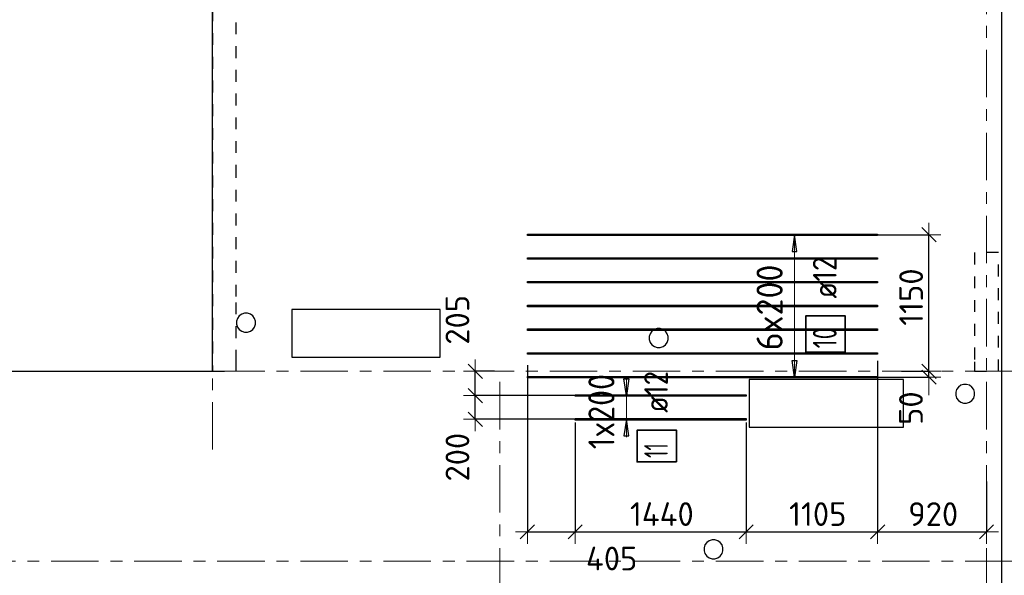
# Model space of a CAD drawing. Header units: metres. Extents: x -38 to 97, y -15 to 21.
# Tile 5 of 184: x 24.41 to 32.7, y 7.28 to 11.96. Entities that reach past the tile are written whole.
import ezdxf

# ---------------------------------------------------------------- set-up
doc = ezdxf.new("R2010")
doc.units = ezdxf.units.M
doc.header["$PDMODE"] = 65
for name, pattern in [('______11', [0.5, 0.4, -0.05, 0, -0.05]), ('______2', [0.0405, 0.03, -0.0105]), ('______5', [1.1, 0.8, -0.1, 0.1, -0.1])]:
    doc.linetypes.add(name, pattern=pattern)
for name, color, linetype, lineweight in [('XR$1$Осевая линия (1)', 7, '______5', 13), ('XR$5$Перекрытие (1)', 7, 'Continuous', 35), ('XR$5$Размерная линия (1)', 7, 'Continuous', 13)]:
    doc.layers.add(name, color=color, linetype=linetype, lineweight=lineweight)
doc.layers.add('XR$5$Арм.стержн.Доп. Арм верхн.зоны Х', color=7, linetype='Continuous', lineweight=35, true_color=0x8c8cff)
doc.layers.add('XR$7$Стена_ бетон несущ.', color=7, linetype='Continuous', lineweight=70, true_color=0xb4b496)
doc.styles.add('ISOCPEUR', font='txt')
doc.dimstyles.new('DIMSTYLE_3', dxfattribs={"dimtxt": 0.2, "dimasz": 0.2, "dimexe": 0, "dimexo": 0, "dimgap": 0.1, "dimtad": 2, "dimdec": 0, "dimlfac": 1000, "dimrnd": 5, "dimzin": 12, "dimdsep": 46, "dimtxsty": 'ISOCPEUR', "dimblk1": 'ALL_ML_STRICH', "dimblk2": 'ALL_ML_STRICH', "dimsah": 1, "dimcen": 0, "dimclrd": 7, "dimclre": 256, "dimclrt": 7, "dimadec": 0, "dimazin": 0, "dimtfac": 1, "dimtdec": 0, "dimtix": 1, "dimtmove": 2, "dimatfit": 3, "dimfxl": 0, "dimtzin": 0, "dimlwd": 0, "dimlwe": -3, "dimarcsym": 0})
doc.dimstyles.new('DIMSTYLE_36', dxfattribs={"dimtxt": 0.2, "dimasz": 0.2, "dimexe": 0, "dimexo": 0, "dimgap": 0.1, "dimtad": 0, "dimdec": 0, "dimlfac": 1000, "dimrnd": 5, "dimzin": 12, "dimdsep": 46, "dimtxsty": 'ISOCPEUR', "dimblk1": 'ALL_ML_STRICH', "dimblk2": 'ALL_ML_STRICH', "dimsah": 1, "dimcen": 0, "dimclrd": 7, "dimclre": 256, "dimclrt": 7, "dimadec": 0, "dimazin": 0, "dimtfac": 1, "dimtdec": 0, "dimtix": 1, "dimtmove": 2, "dimatfit": 3, "dimfxl": 0, "dimtvp": 1.2, "dimtzin": 0, "dimlwd": 0, "dimlwe": -3, "dimarcsym": 0})
doc.dimstyles.new('DIMSTYLE_37', dxfattribs={"dimtxt": 0.2, "dimasz": 0.2, "dimexe": 0, "dimexo": 0, "dimgap": 0.1, "dimtad": 2, "dimdec": 0, "dimlfac": 1000, "dimrnd": 5, "dimzin": 12, "dimdsep": 46, "dimtxsty": 'ISOCPEUR', "dimblk1": 'ALL_ML_STRICH', "dimblk2": 'ALL_ML_STRICH', "dimsah": 1, "dimcen": 0, "dimclrd": 7, "dimclre": 256, "dimclrt": 7, "dimadec": 0, "dimazin": 0, "dimtfac": 1, "dimtdec": 0, "dimtix": 1, "dimtmove": 2, "dimatfit": 3, "dimfxl": 0, "dimtvp": 1.2, "dimtzin": 0, "dimlwd": 0, "dimlwe": -3, "dimarcsym": 0})

# ---------------------------------------------------------------- blocks, each defined once
blk = doc.blocks.new('ALL_ML_STRICH')
at = {"color": 0, "linetype": 'ByBlock', "lineweight": -2}
for p, q in [((0, -0.5), (0, 0.5)), ((-1, 0), (0.5, 0)), ((-0.3, -0.3), (0.3, 0.3))]:
    blk.add_line(p, q, dxfattribs=at)
blk = doc.blocks.new('*D580')
at = {"layer": 'DEFPOINTS', "color": 7, "linetype": 'Continuous', "lineweight": 13, "transparency": 33554687}
for p in [(28.6821, 9.0707), (29.085, 8.5883), (28.6821, 7.6467)]:
    blk.add_point(p, dxfattribs=at)
at = {"layer": 'XR$5$Размерная линия (1)', "color": 9, "linetype": 'Continuous', "lineweight": -2, "true_color": 0xc7c7c7, "transparency": 33554687}
for p, q in [((28.6821, 9.0507), (28.6821, 7.6467)), ((29.085, 8.5683), (29.085, 7.6467))]:
    blk.add_line(p, q, dxfattribs=at)
at = {"layer": 'XR$5$Размерная линия (1)', "color": 7, "linetype": 'Continuous', "lineweight": -2, "transparency": 33554687}
blk.add_line((28.6821, 7.6467), (29.085, 7.6467), dxfattribs=at)
at = {"layer": 'XR$5$Размерная линия (1)', "color": 7, "linetype": 'Continuous', "lineweight": 13, "transparency": 33554687, "xscale": 0.2, "yscale": 0.2, "zscale": 0.2, "rotation": 180}
blk.add_blockref('ALL_ML_STRICH', (28.6821, 7.6467), dxfattribs=at)
at = {"layer": 'XR$5$Размерная линия (1)', "color": 7, "linetype": 'Continuous', "lineweight": 13, "transparency": 33554687, "xscale": 0.2, "yscale": 0.2, "zscale": 0.2}
blk.add_blockref('ALL_ML_STRICH', (29.085, 7.6467), dxfattribs=at)
at = {"layer": 'XR$5$Размерная линия (1)', "color": 7, "linetype": 'Continuous', "lineweight": 13, "transparency": 33554687, "insert": (29.392, 7.4221), "char_height": 0.2, "width": 0.6, "attachment_point": 5, "style": 'ISOCPEUR'}
blk.add_mtext('\\A1;{405}', dxfattribs=at)
blk = doc.blocks.new('*D581')
at = {"layer": 'DEFPOINTS', "color": 7, "linetype": 'Continuous', "lineweight": 13, "transparency": 33554687}
for p in [(29.085, 8.5883), (30.525, 8.5883), (29.085, 7.6467)]:
    blk.add_point(p, dxfattribs=at)
at = {"layer": 'XR$5$Размерная линия (1)', "color": 9, "linetype": 'Continuous', "lineweight": -2, "true_color": 0xc7c7c7, "transparency": 33554687}
for p, q in [((29.085, 8.5683), (29.085, 7.6467)), ((30.525, 8.5683), (30.525, 7.6467))]:
    blk.add_line(p, q, dxfattribs=at)
at = {"layer": 'XR$5$Размерная линия (1)', "color": 7, "linetype": 'Continuous', "lineweight": -2, "transparency": 33554687}
blk.add_line((29.085, 7.6467), (30.525, 7.6467), dxfattribs=at)
at = {"layer": 'XR$5$Размерная линия (1)', "color": 7, "linetype": 'Continuous', "lineweight": 13, "transparency": 33554687, "xscale": 0.2, "yscale": 0.2, "zscale": 0.2, "rotation": 180}
blk.add_blockref('ALL_ML_STRICH', (29.085, 7.6467), dxfattribs=at)
at = {"layer": 'XR$5$Размерная линия (1)', "color": 7, "linetype": 'Continuous', "lineweight": 13, "transparency": 33554687, "xscale": 0.2, "yscale": 0.2, "zscale": 0.2}
blk.add_blockref('ALL_ML_STRICH', (30.525, 7.6467), dxfattribs=at)
at = {"layer": 'XR$5$Размерная линия (1)', "color": 7, "linetype": 'Continuous', "lineweight": 13, "transparency": 33554687, "insert": (29.815, 7.7967), "char_height": 0.2, "width": 0.8, "attachment_point": 5, "style": 'ISOCPEUR'}
blk.add_mtext('\\A1;{1440}', dxfattribs=at)
blk = doc.blocks.new('*D582')
at = {"layer": 'DEFPOINTS', "color": 7, "linetype": 'Continuous', "lineweight": 13, "transparency": 33554687}
for p in [(31.6321, 9.1079), (30.525, 8.5883), (30.525, 7.6467)]:
    blk.add_point(p, dxfattribs=at)
at = {"layer": 'XR$5$Размерная линия (1)', "color": 9, "linetype": 'Continuous', "lineweight": -2, "true_color": 0xc7c7c7, "transparency": 33554687}
for p, q in [((31.6321, 9.0879), (31.6321, 7.6467)), ((30.525, 8.5683), (30.525, 7.6467))]:
    blk.add_line(p, q, dxfattribs=at)
at = {"layer": 'XR$5$Размерная линия (1)', "color": 7, "linetype": 'Continuous', "lineweight": -2, "transparency": 33554687}
blk.add_line((30.525, 7.6467), (31.6321, 7.6467), dxfattribs=at)
at = {"layer": 'XR$5$Размерная линия (1)', "color": 7, "linetype": 'Continuous', "lineweight": 13, "transparency": 33554687, "xscale": 0.2, "yscale": 0.2, "zscale": 0.2, "rotation": 180}
blk.add_blockref('ALL_ML_STRICH', (30.525, 7.6467), dxfattribs=at)
at = {"layer": 'XR$5$Размерная линия (1)', "color": 7, "linetype": 'Continuous', "lineweight": 13, "transparency": 33554687, "xscale": 0.2, "yscale": 0.2, "zscale": 0.2}
blk.add_blockref('ALL_ML_STRICH', (31.6321, 7.6467), dxfattribs=at)
at = {"layer": 'XR$5$Размерная линия (1)', "color": 7, "linetype": 'Continuous', "lineweight": 13, "transparency": 33554687, "insert": (31.1285, 7.7967), "char_height": 0.2, "width": 0.8, "attachment_point": 5, "style": 'ISOCPEUR'}
blk.add_mtext('\\A1;{1105}', dxfattribs=at)
blk = doc.blocks.new('*D583')
at = {"layer": 'DEFPOINTS', "color": 7, "linetype": 'Continuous', "lineweight": 13, "transparency": 33554687}
for p in [(31.6321, 9.1079), (32.55, 8.0907), (31.6321, 7.6467)]:
    blk.add_point(p, dxfattribs=at)
at = {"layer": 'XR$5$Размерная линия (1)', "color": 9, "linetype": 'Continuous', "lineweight": -2, "true_color": 0xc7c7c7, "transparency": 33554687}
for p, q in [((31.6321, 9.0879), (31.6321, 7.6467)), ((32.55, 8.0707), (32.55, 7.6467))]:
    blk.add_line(p, q, dxfattribs=at)
at = {"layer": 'XR$5$Размерная линия (1)', "color": 7, "linetype": 'Continuous', "lineweight": -2, "transparency": 33554687}
blk.add_line((31.6321, 7.6467), (32.55, 7.6467), dxfattribs=at)
at = {"layer": 'XR$5$Размерная линия (1)', "color": 7, "linetype": 'Continuous', "lineweight": 13, "transparency": 33554687, "xscale": 0.2, "yscale": 0.2, "zscale": 0.2, "rotation": 180}
blk.add_blockref('ALL_ML_STRICH', (31.6321, 7.6467), dxfattribs=at)
at = {"layer": 'XR$5$Размерная линия (1)', "color": 7, "linetype": 'Continuous', "lineweight": 13, "transparency": 33554687, "xscale": 0.2, "yscale": 0.2, "zscale": 0.2}
blk.add_blockref('ALL_ML_STRICH', (32.55, 7.6467), dxfattribs=at)
at = {"layer": 'XR$5$Размерная линия (1)', "color": 7, "linetype": 'Continuous', "lineweight": 13, "transparency": 33554687, "insert": (32.101, 7.7967), "char_height": 0.2, "width": 0.6, "attachment_point": 5, "style": 'ISOCPEUR'}
blk.add_mtext('\\A1;{920}', dxfattribs=at)
blk = doc.blocks.new('*D588')
at = {"layer": 'DEFPOINTS', "color": 7, "linetype": 'Continuous', "lineweight": 13, "transparency": 33554687}
for p in [(31.8143, 9), (31.5141, 8.9505), (32.0652, 8.9505)]:
    blk.add_point(p, dxfattribs=at)
at = {"layer": 'XR$5$Размерная линия (1)', "color": 9, "linetype": 'Continuous', "lineweight": -2, "true_color": 0xc7c7c7, "transparency": 33554687}
for p, q in [((31.8343, 9), (32.0652, 9)), ((31.5341, 8.9505), (32.0652, 8.9505))]:
    blk.add_line(p, q, dxfattribs=at)
at = {"layer": 'XR$5$Размерная линия (1)', "color": 7, "linetype": 'Continuous', "lineweight": -2, "transparency": 33554687}
blk.add_line((32.0652, 8.9505), (32.0652, 9), dxfattribs=at)
at = {"layer": 'XR$5$Размерная линия (1)', "color": 7, "linetype": 'Continuous', "lineweight": 13, "transparency": 33554687, "xscale": 0.2, "yscale": 0.2, "zscale": 0.2}
for p, rotation in [((32.0652, 8.9505), 270), ((32.0652, 9), 90)]:
    blk.add_blockref('ALL_ML_STRICH', p, dxfattribs=dict(at, rotation=rotation))
at = {"layer": 'XR$5$Размерная линия (1)', "color": 7, "linetype": 'Continuous', "lineweight": 13, "transparency": 33554687, "insert": (31.9136, 8.6894), "char_height": 0.2, "width": 0.4, "attachment_point": 5, "rotation": 90, "style": 'ISOCPEUR'}
blk.add_mtext('\\A1;{50}', dxfattribs=at)
blk = doc.blocks.new('*D589')
at = {"layer": 'DEFPOINTS', "color": 7, "linetype": 'Continuous', "lineweight": 13, "transparency": 33554687}
for p in [(31.58, 10.1505), (31.8143, 9), (32.0652, 9)]:
    blk.add_point(p, dxfattribs=at)
at = {"layer": 'XR$5$Размерная линия (1)', "color": 9, "linetype": 'Continuous', "lineweight": -2, "true_color": 0xc7c7c7, "transparency": 33554687}
for p, q in [((31.6, 10.1505), (32.0652, 10.1505)), ((31.8343, 9), (32.0652, 9))]:
    blk.add_line(p, q, dxfattribs=at)
at = {"layer": 'XR$5$Размерная линия (1)', "color": 7, "linetype": 'Continuous', "lineweight": -2, "transparency": 33554687}
blk.add_line((32.0652, 9), (32.0652, 10.1505), dxfattribs=at)
at = {"layer": 'XR$5$Размерная линия (1)', "color": 7, "linetype": 'Continuous', "lineweight": 13, "transparency": 33554687, "xscale": 0.2, "yscale": 0.2, "zscale": 0.2}
for p, rotation in [((32.0652, 10.1505), 90), ((32.0652, 9), 270)]:
    blk.add_blockref('ALL_ML_STRICH', p, dxfattribs=dict(at, rotation=rotation))
at = {"layer": 'XR$5$Размерная линия (1)', "color": 7, "linetype": 'Continuous', "lineweight": 13, "transparency": 33554687, "insert": (31.9152, 9.6253), "char_height": 0.2, "width": 0.8, "attachment_point": 5, "rotation": 90, "style": 'ISOCPEUR'}
blk.add_mtext('\\A1;{1150}', dxfattribs=at)
blk = doc.blocks.new('*D590')
at = {"layer": 'DEFPOINTS', "color": 7, "linetype": 'Continuous', "lineweight": 13, "transparency": 33554687}
for p in [(29.13, 8.7953), (28.2429, 8.5953), (29.1725, 8.5953)]:
    blk.add_point(p, dxfattribs=at)
at = {"layer": 'XR$5$Размерная линия (1)', "color": 9, "linetype": 'Continuous', "lineweight": -2, "true_color": 0xc7c7c7, "transparency": 33554687}
for p, q in [((29.11, 8.7953), (28.2429, 8.7953)), ((29.1525, 8.5953), (28.2429, 8.5953))]:
    blk.add_line(p, q, dxfattribs=at)
at = {"layer": 'XR$5$Размерная линия (1)', "color": 7, "linetype": 'Continuous', "lineweight": -2, "transparency": 33554687}
blk.add_line((28.2429, 8.5953), (28.2429, 8.7953), dxfattribs=at)
at = {"layer": 'XR$5$Размерная линия (1)', "color": 7, "linetype": 'Continuous', "lineweight": 13, "transparency": 33554687, "xscale": 0.2, "yscale": 0.2, "zscale": 0.2}
for p, rotation in [((28.2429, 8.7953), 90), ((28.2429, 8.5953), 270)]:
    blk.add_blockref('ALL_ML_STRICH', p, dxfattribs=dict(at, rotation=rotation))
at = {"layer": 'XR$5$Размерная линия (1)', "color": 7, "linetype": 'Continuous', "lineweight": 13, "transparency": 33554687, "insert": (28.093, 8.2762), "char_height": 0.2, "width": 0.6, "attachment_point": 5, "rotation": 90, "style": 'ISOCPEUR'}
blk.add_mtext('\\A1;{200}', dxfattribs=at)
blk = doc.blocks.new('*D591')
at = {"layer": 'DEFPOINTS', "color": 7, "linetype": 'Continuous', "lineweight": 13, "transparency": 33554687}
for p in [(28.4254, 9), (28.2429, 8.7953), (29.13, 8.7953)]:
    blk.add_point(p, dxfattribs=at)
at = {"layer": 'XR$5$Размерная линия (1)', "color": 9, "linetype": 'Continuous', "lineweight": -2, "true_color": 0xc7c7c7, "transparency": 33554687}
for p, q in [((28.4054, 9), (28.2429, 9)), ((29.11, 8.7953), (28.2429, 8.7953))]:
    blk.add_line(p, q, dxfattribs=at)
at = {"layer": 'XR$5$Размерная линия (1)', "color": 7, "linetype": 'Continuous', "lineweight": -2, "transparency": 33554687}
blk.add_line((28.2429, 8.7953), (28.2429, 9), dxfattribs=at)
at = {"layer": 'XR$5$Размерная линия (1)', "color": 7, "linetype": 'Continuous', "lineweight": 13, "transparency": 33554687, "xscale": 0.2, "yscale": 0.2, "zscale": 0.2}
for p, rotation in [((28.2429, 9), 90), ((28.2429, 8.7953), 270)]:
    blk.add_blockref('ALL_ML_STRICH', p, dxfattribs=dict(at, rotation=rotation))
at = {"layer": 'XR$5$Размерная линия (1)', "color": 7, "linetype": 'Continuous', "lineweight": 13, "transparency": 33554687, "insert": (28.0928, 9.4336), "char_height": 0.2, "width": 0.6, "attachment_point": 5, "rotation": 90, "style": 'ISOCPEUR'}
blk.add_mtext('\\A1;{205}', dxfattribs=at)

msp = doc.modelspace()

# ---------------------------------------------------------------- linework, layer by layer
at = {"layer": 'XR$1$Осевая линия (1)', "color": 253, "linetype": '______11', "lineweight": 13, "true_color": 0xa0a0a0, "transparency": 33554687}
for p, q in [((26.03, 8.34), (26.03, 19.78)), ((32.55, -3.39), (32.55, 19.78)), ((-2.63, 9), (62.6, 9)), ((28.45, -3.39), (28.45, 8.92)), ((-2.63, 7.4), (62.6, 7.4))]:
    msp.add_line(p, q, dxfattribs=at)
at = {"layer": 'XR$5$Арм.стержн.Доп. Арм верхн.зоны Х', "color": 253, "linetype": 'Continuous', "lineweight": -3, "true_color": 0xa0a0a0, "transparency": 33554687}
for p, q in [((30.9328, 10.1505), (30.8328, 10.1505)), ((30.9328, 10.1505), (31.0328, 10.1505)), ((30.9328, 8.9505), (30.8328, 8.9505)), ((30.9328, 8.9505), (31.0328, 8.9505)), ((29.5159, 8.7953), (29.4159, 8.7953)), ((29.5159, 8.7953), (29.6159, 8.7953)), ((29.5159, 8.5953), (29.4159, 8.5953)), ((29.5159, 8.5953), (29.6159, 8.5953))]:
    msp.add_line(p, q, dxfattribs=at)
at = {"layer": 'XR$5$Арм.стержн.Доп. Арм верхн.зоны Х', "color": 7, "linetype": 'Continuous', "lineweight": 25, "transparency": 33554687}
for p, q in [((30.9328, 10.1505), (30.9128, 10.0105)), ((30.9528, 10.0105), (30.9328, 10.1505)), ((30.9128, 10.0105), (30.9528, 10.0105)), ((30.9328, 8.9505), (30.9128, 9.0905)), ((30.9128, 9.0905), (30.9528, 9.0905)), ((30.9528, 9.0905), (30.9328, 8.9505)), ((29.5159, 8.7953), (29.4959, 8.9353)), ((29.4959, 8.9353), (29.5359, 8.9353)), ((29.5359, 8.9353), (29.5159, 8.7953)), ((29.5159, 8.5953), (29.4959, 8.4553)), ((29.5359, 8.4553), (29.5159, 8.5953)), ((29.4959, 8.4553), (29.5359, 8.4553))]:
    msp.add_line(p, q, dxfattribs=at)
at = {"layer": 'XR$5$Арм.стержн.Доп. Арм верхн.зоны Х', "color": 7, "linetype": 'Continuous', "lineweight": 13, "transparency": 33554687}
for p, q in [((30.9328, 10.1505), (30.9328, 10.1505)), ((30.9328, 8.9505), (30.9328, 10.1505)), ((29.5159, 8.7953), (29.5159, 8.9453)), ((30.9328, 8.9505), (30.9328, 8.9505)), ((29.5159, 8.5953), (29.5159, 8.7953)), ((29.5159, 8.5953), (29.5159, 8.4453))]:
    msp.add_line(p, q, dxfattribs=at)
at = {"layer": 'XR$5$Арм.стержн.Доп. Арм верхн.зоны Х', "color": 34, "linetype": 'Continuous', "lineweight": 25, "transparency": 33554687}
for points in [[(31.6321, 10.1445), (28.6821, 10.1445), (28.6821, 10.1565), (31.6321, 10.1565), (31.6321, 10.1445)], [(31.6321, 9.9445), (28.6821, 9.9445), (28.6821, 9.9565), (31.6321, 9.9565), (31.6321, 9.9445)], [(31.6321, 9.7445), (28.6821, 9.7445), (28.6821, 9.7565), (31.6321, 9.7565), (31.6321, 9.7445)], [(31.6321, 9.5445), (28.6821, 9.5445), (28.6821, 9.5565), (31.6321, 9.5565), (31.6321, 9.5445)], [(31.6321, 9.3445), (28.6821, 9.3445), (28.6821, 9.3565), (31.6321, 9.3565), (31.6321, 9.3445)], [(31.6321, 9.1445), (28.6821, 9.1445), (28.6821, 9.1565), (31.6321, 9.1565), (31.6321, 9.1445)], [(31.6321, 8.9445), (28.6821, 8.9445), (28.6821, 8.9565), (31.6321, 8.9565), (31.6321, 8.9445)], [(29.085, 8.8013), (30.525, 8.8013), (30.525, 8.7893), (29.085, 8.7893), (29.085, 8.8013)], [(29.085, 8.6013), (30.525, 8.6013), (30.525, 8.5893), (29.085, 8.5893), (29.085, 8.6013)]]:
    msp.add_lwpolyline(points, dxfattribs=at)
at = {"layer": 'XR$5$Арм.стержн.Доп. Арм верхн.зоны Х', "color": 7, "linetype": 'Continuous', "lineweight": 35, "transparency": 33554687}
for points in [[(31.3607, 9.16), (31.3607, 9.4667), (31.0274, 9.4667), (31.0274, 9.16), (31.3607, 9.16)], [(29.9392, 8.2365), (29.9392, 8.5032), (29.6059, 8.5032), (29.6059, 8.2365), (29.9392, 8.2365)]]:
    msp.add_lwpolyline(points, dxfattribs=at)
at = {"layer": 'XR$5$Перекрытие (1)', "color": 7, "linetype": 'Continuous', "lineweight": 25, "transparency": 33554687}
for p, q in [((26.03, 9.0002), (26.03, 16.4002)), ((32.675, 16.4002), (32.675, -0.25)), ((26.255, 9.4667), (26.2401, 9.4462)), ((26.2754, 9.4815), (26.255, 9.4667)), ((26.2994, 9.4893), (26.2754, 9.4815)), ((26.3246, 9.4893), (26.2994, 9.4893)), ((26.3486, 9.4815), (26.3246, 9.4893)), ((26.3691, 9.4667), (26.3486, 9.4815)), ((26.3839, 9.4462), (26.3691, 9.4667)), ((27.9473, 9.5202), (26.6973, 9.52)), ((26.6973, 9.52), (26.6973, 9.12)), ((27.9473, 9.1202), (27.9473, 9.5202)), ((26.2401, 9.4462), (26.2323, 9.4222)), ((26.2323, 9.4222), (26.2323, 9.397)), ((26.2323, 9.397), (26.2401, 9.373)), ((26.3917, 9.4222), (26.3839, 9.4462)), ((26.3839, 9.373), (26.3917, 9.397)), ((26.3917, 9.397), (26.3917, 9.4222)), ((26.2401, 9.373), (26.255, 9.3526)), ((26.255, 9.3526), (26.2754, 9.3377)), ((26.2754, 9.3377), (26.2994, 9.3299)), ((26.2994, 9.3299), (26.3246, 9.3299)), ((26.3246, 9.3299), (26.3486, 9.3377)), ((26.3486, 9.3377), (26.3691, 9.3526)), ((26.3691, 9.3526), (26.3839, 9.373)), ((29.7172, 9.3169), (29.7094, 9.2929)), ((29.7094, 9.2929), (29.7094, 9.2676)), ((29.732, 9.3373), (29.7172, 9.3169)), ((29.7524, 9.3521), (29.732, 9.3373)), ((29.7764, 9.3599), (29.7524, 9.3521)), ((29.8017, 9.3599), (29.7764, 9.3599)), ((29.8257, 9.3521), (29.8017, 9.3599)), ((29.8461, 9.3373), (29.8257, 9.3521)), ((29.8609, 9.3169), (29.8461, 9.3373)), ((29.8687, 9.2929), (29.8609, 9.3169)), ((29.8687, 9.2676), (29.8687, 9.2929)), ((29.7094, 9.2676), (29.7172, 9.2436)), ((29.7172, 9.2436), (29.732, 9.2232)), ((29.732, 9.2232), (29.7524, 9.2084)), ((29.7524, 9.2084), (29.7764, 9.2006)), ((29.8017, 9.2006), (29.8257, 9.2084)), ((29.8257, 9.2084), (29.8461, 9.2232)), ((29.8461, 9.2232), (29.8609, 9.2436)), ((29.8609, 9.2436), (29.8687, 9.2676)), ((29.7764, 9.2006), (29.8017, 9.2006)), ((26.6973, 9.12), (27.9473, 9.1202)), ((21.68, 9.0002), (26.03, 9.0002)), ((31.8499, 8.9302), (30.5499, 8.93)), ((30.5499, 8.93), (30.55, 8.53)), ((31.85, 8.5302), (31.8499, 8.9302)), ((32.3334, 8.8821), (32.313, 8.8673)), ((32.3574, 8.8899), (32.3334, 8.8821)), ((32.3826, 8.8899), (32.3574, 8.8899)), ((32.4066, 8.8821), (32.3826, 8.8899)), ((32.427, 8.8673), (32.4066, 8.8821)), ((32.2981, 8.8469), (32.2903, 8.8229)), ((32.2903, 8.8229), (32.2903, 8.7976)), ((32.2903, 8.7976), (32.2981, 8.7736)), ((32.313, 8.8673), (32.2981, 8.8469)), ((32.4419, 8.8469), (32.427, 8.8673)), ((32.4497, 8.8229), (32.4419, 8.8469)), ((32.4419, 8.7736), (32.4497, 8.7976)), ((32.4497, 8.7976), (32.4497, 8.8229)), ((32.2981, 8.7736), (32.313, 8.7532)), ((32.313, 8.7532), (32.3334, 8.7384)), ((32.3334, 8.7384), (32.3574, 8.7306)), ((32.3574, 8.7306), (32.3826, 8.7306)), ((32.3826, 8.7306), (32.4066, 8.7384)), ((32.4066, 8.7384), (32.427, 8.7532)), ((32.427, 8.7532), (32.4419, 8.7736)), ((30.55, 8.53), (31.85, 8.5302)), ((30.1931, 7.5573), (30.1782, 7.5369)), ((30.2135, 7.5721), (30.1931, 7.5573)), ((30.2375, 7.5799), (30.2135, 7.5721)), ((30.2627, 7.5799), (30.2375, 7.5799)), ((30.2867, 7.5721), (30.2627, 7.5799)), ((30.3071, 7.5573), (30.2867, 7.5721)), ((30.322, 7.5369), (30.3071, 7.5573)), ((30.1782, 7.5369), (30.1704, 7.5129)), ((30.1704, 7.5129), (30.1704, 7.4876)), ((30.1704, 7.4876), (30.1782, 7.4636)), ((30.3298, 7.5129), (30.322, 7.5369)), ((30.322, 7.4636), (30.3298, 7.4876)), ((30.3298, 7.4876), (30.3298, 7.5129)), ((30.1782, 7.4636), (30.1931, 7.4432)), ((30.1931, 7.4432), (30.2135, 7.4284)), ((30.2135, 7.4284), (30.2375, 7.4206)), ((30.2375, 7.4206), (30.2627, 7.4206)), ((30.2627, 7.4206), (30.2867, 7.4284)), ((30.2867, 7.4284), (30.3071, 7.4432)), ((30.3071, 7.4432), (30.322, 7.4636))]:
    msp.add_line(p, q, dxfattribs=at)
at = {"layer": 'XR$7$Стена_ бетон несущ.', "color": 253, "linetype": '______2', "lineweight": -3, "true_color": 0xa0a0a0, "transparency": 33554687}
for p, q in [((26.03, 16.45), (26.03, 9)), ((26.23, 10.6396), (26.23, 15.35)), ((26.23, 9.8294), (26.23, 10.6396)), ((32.45, 10), (32.45, 9.08)), ((32.65, 10), (32.45, 10)), ((32.65, 9), (32.65, 10)), ((26.23, 9.6294), (26.23, 9.8294)), ((26.23, 9.08), (26.23, 9.6294)), ((26.23, 9), (26.23, 9.08)), ((32.45, 9.08), (32.45, 9)), ((26.03, 9), (26.229, 9)), ((26.229, 9), (26.23, 9)), ((32.45, 9), (32.65, 9))]:
    msp.add_line(p, q, dxfattribs=at)

# ---------------------------------------------------------------- texts
at = {"layer": 'XR$5$Арм.стержн.Доп. Арм верхн.зоны Х', "color": 7, "linetype": 'Continuous', "lineweight": 25, "transparency": 33554687, "char_height": 0.2, "attachment_point": 7, "rotation": 90, "style": 'ISOCPEUR'}
for s, insert, width in [('\\W0.89; ø12 ', (31.2874, 9.5), 0.749105), ('\\W0.75;10', (31.2874, 9.1934), 0.314854), ('\\W0.89; ø12 ', (29.8659, 8.5365), 0.749105), ('\\W0.62;11', (29.8659, 8.2699), 0.2625)]:
    msp.add_mtext(s, dxfattribs=dict(at, insert=insert, width=width))
at = {"layer": 'XR$5$Арм.стержн.Доп. Арм верхн.зоны Х', "color": 7, "linetype": 'Continuous', "lineweight": 13, "transparency": 33554687, "char_height": 0.22, "attachment_point": 7, "rotation": 90, "style": 'ISOCPEUR'}
for s, insert, width in [('\\W0.95;6x200', (30.8328, 9.1765), 0.873359), ('\\W0.89;1x200', (29.4159, 8.3433), 0.823552)]:
    msp.add_mtext(s, dxfattribs=dict(at, insert=insert, width=width))

# ---------------------------------------------------------------- dimensions: what is measured, and where the dimension line sits
at = {"layer": 'XR$5$Размерная линия (1)', "color": 7, "linetype": 'Continuous', "lineweight": 13, "transparency": 33554687}
for base, p1, p2, dimstyle, picture, middle in [((32.06523, 10.15052), (31.83431, 9), (31.60001, 10.15052), 'DIMSTYLE_3', '*D589', (31.91523, 9.62526)), ((28.2429, 9), (29.11, 8.7953), (28.4054, 9), 'DIMSTYLE_37', '*D591', (28.0928, 9.4336)), ((32.06523, 9), (31.53413, 8.95052), (31.83431, 9), 'DIMSTYLE_37', '*D588', (31.91359, 8.68944)), ((28.2429, 8.7953), (29.1525, 8.5953), (29.11, 8.7953), 'DIMSTYLE_37', '*D590', (28.093, 8.2762))]:
    dim = msp.add_linear_dim(base=base, p1=p1, p2=p2, angle=90, dimstyle=dimstyle, override={"dimpost": '<>', "dimclrd": 7, "dimclre": 9, "dimclrt": 7, "dimlwd": 0, "dimlwe": 65533}, dxfattribs=at)
    dim.commit()
    dim.dimension.update_dxf_attribs({"geometry": picture, "text_midpoint": middle, "dimtype": 160})
for base, p1, p2, dimstyle, picture, middle in [((29.085, 7.6467), (28.6821, 9.0507), (29.085, 8.5683), 'DIMSTYLE_36', '*D580', (29.392, 7.4221)), ((31.6321, 7.6467), (30.525, 8.5683), (31.6321, 9.0879), 'DIMSTYLE_3', '*D582', (31.1285, 7.7967)), ((32.55, 7.6467), (31.6321, 9.0879), (32.55, 8.0707), 'DIMSTYLE_3', '*D583', (32.101, 7.7967)), ((30.525, 7.6467), (29.085, 8.5683), (30.525, 8.5683), 'DIMSTYLE_3', '*D581', (29.815, 7.7967))]:
    dim = msp.add_linear_dim(base=base, p1=p1, p2=p2, dimstyle=dimstyle, override={"dimpost": '<>', "dimclrd": 7, "dimclre": 9, "dimclrt": 7, "dimlwd": 0, "dimlwe": 65533}, dxfattribs=at)
    dim.commit()
    dim.dimension.update_dxf_attribs({"geometry": picture, "text_midpoint": middle, "dimtype": 160})

doc.saveas('drawing.dxf')
